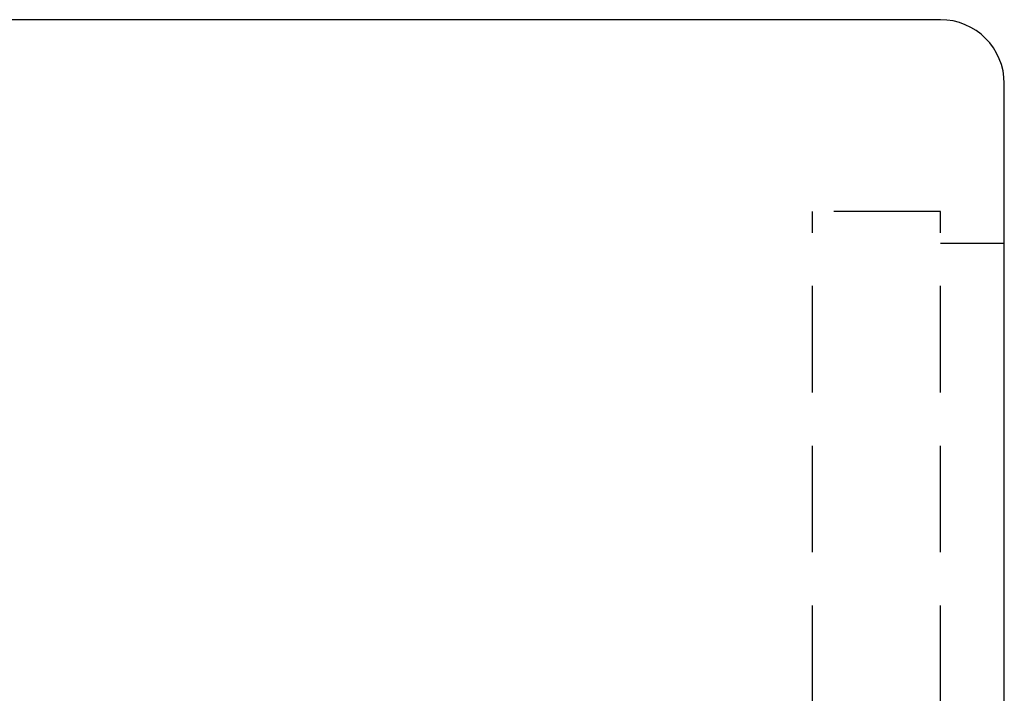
# Model space of a CAD drawing. Extents: x -262 to 1060, y 79 to 210.
# Tile 47 of 48: x 1034 to 1057, y 151 to 167. Entities that reach past the tile are written whole.
import ezdxf

# ---------------------------------------------------------------- set-up
doc = ezdxf.new("R2010")
doc.units = 0
doc.header["$MEASUREMENT"] = 0
doc.linetypes.add('DASHED', pattern=[0.75, 0.5, -0.25])
doc.layers.add('HID', color=2, linetype='DASHED')
doc.layers.add('OUT', color=3, linetype='CONTINUOUS')

msp = doc.modelspace()

# ---------------------------------------------------------------- linework, layer by layer
at = {"layer": 'HID', "color": 7, "ltscale": 5}
for p, q in [((1052.119, 109.658), (1052.119, 162.658)), ((1055.119, 162.658), (1052.119, 162.658)), ((1055.119, 109.658), (1055.119, 162.658)), ((1056.619, 161.908), (1055.119, 161.908))]:
    msp.add_line(p, q, dxfattribs=at)
at = {"layer": 'OUT', "color": 7, "ltscale": 5}
for p, q in [((1055.119, 167.158), (986.619, 167.158)), ((1056.619, 106.658), (1056.619, 165.658))]:
    msp.add_line(p, q, dxfattribs=at)
msp.add_arc((1055.119, 165.658), 1.5, 0, 90, dxfattribs=at)

doc.saveas('drawing.dxf')
